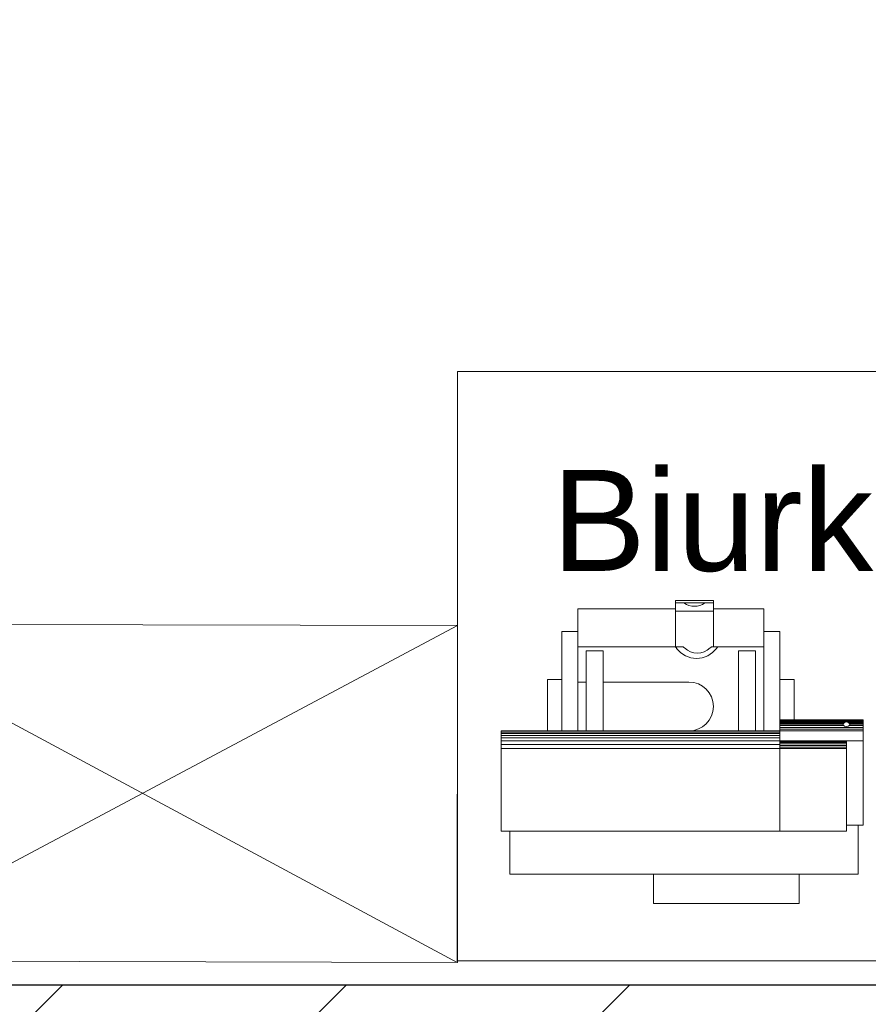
# Model space of a CAD drawing. Header units: millimetres. Extents: x 26866 to 1024070, y -428191 to 408885.
# Tile 106 of 248: x 179939 to 180947, y 388548 to 389718. Entities that reach past the tile are written whole.
import ezdxf

# ---------------------------------------------------------------- set-up
doc = ezdxf.new("R2010")
doc.units = ezdxf.units.MM
doc.header["$LTSCALE"] = 2
for name, color, linetype, lineweight in [('0_OPIS', 7, 'Continuous', 13), ('3DPLAN_A_TABELKA POMIESZCZEŃ', 7, 'Continuous', 0), ('Opisy', 7, 'Continuous', 13)]:
    doc.layers.add(name, color=color, linetype=linetype, lineweight=lineweight)
for name, color, linetype in [('3DPLAN_A_KRESKOWANIE 1', 253, 'Continuous'), ('3DPLAN_A_OPIS', 8, 'Continuous'), ('3DPLAN_K_NOŚNA', 7, 'Continuous')]:
    doc.layers.add(name, color=color, linetype=linetype)
doc.layers.add('FURNITURE ZD 1 500', color=7, linetype='Continuous', lineweight=13, true_color=0x9fa8a5)
doc.styles.add('ARIAL', font='arial.ttf')

# ---------------------------------------------------------------- blocks, each defined once
blk = doc.blocks.new('kondygnacja -1')
at = {"layer": '3DPLAN_A_KRESKOWANIE 1'}
h = blk.add_hatch(dxfattribs=at)
h.set_pattern_fill('ANSI31', color=256, scale=7.5, style=0)
h.set_pattern_definition([(45, (23044.838, -26883.88), (-16.83798, 16.83798), [])])
h.paths.add_polyline_path([(31677.49, -24430.84), (30214.87, -24430.84), (30214.87, -24470.84), (30429.61, -24470.84), (30429.61, -24477.84), (30447.61, -24477.84), (30447.61, -24818.84), (30476.61, -24818.84), (30476.61, -24470.84), (31012.61, -24470.84), (31012.61, -24478.84), (31079.61, -24478.84), (31079.61, -24470.84), (31638.61, -24470.84), (31638.61, -25036.84), (31079.61, -25036.84), (31079.61, -25028.84), (31012.61, -25028.84), (31012.61, -25036.84), (30611.38, -25036.84), (30611.38, -25072.84), (31023.61, -25072.84), (31034.61, -25082.84), (31034.61, -25330.84), (31023.61, -25340.84), (30831.4, -25340.84, -0.038531), (30832.58, -25356.18), (30832.58, -25371.84), (31079.61, -25371.84), (31079.61, -25072.84), (31638.61, -25072.84), (31638.61, -25943.84), (30832.58, -25943.84), (30832.58, -26009.84), (31677.49, -26009.84)])
h.paths.add_polyline_path([(30682.61, -26009.84), (30832.58, -26009.84), (30832.58, -25943.84), (30760.61, -25943.84), (30760.61, -25454.67), (30735.61, -25464.58), (30735.61, -25943.84), (30682.61, -25943.84)])
h.paths.add_polyline_path([(30679.61, -25371.84), (30735.61, -25371.84), (30735.61, -25464.58), (30760.61, -25454.67), (30760.61, -25371.84), (30832.58, -25371.84), (30832.58, -25356.18, 0.038531), (30831.4, -25340.84), (30679.61, -25340.84)])
h.paths.add_polyline_path([(30355.83, -25371.84), (30425.61, -25371.84), (30425.61, -25379.84), (30463.61, -25379.84), (30463.61, -25424.74), (30471.61, -25424.74), (30471.61, -25395.84), (30533.61, -25395.84), (30533.61, -25371.84), (30576.61, -25371.84), (30576.61, -25341.84), (30472.61, -25341.84), (30472.61, -25326.84), (30427.61, -25326.84), (30427.61, -25341.84), (30355.83, -25341.84)])
h.paths.add_polyline_path([(30456.61, -25936.84), (30425.61, -25936.84), (30425.61, -25945.84), (30380.61, -25945.84), (30380.61, -26009.84), (30512.61, -26009.84), (30512.61, -25943.84), (30466.61, -25943.84), (30466.61, -25712.84), (30456.61, -25712.84)])
h.paths.add_polyline_path([(28888.61, -25941.84), (28888.61, -26009.84), (29013.61, -26009.84), (29013.61, -25941.84)])
h.paths.add_polyline_path([(28591.17, -26009.84), (28591.17, -25944.84), (28547.61, -25944.84), (28547.61, -26009.84)])
h.paths.add_polyline_path([(28624.61, -25870.53), (28654.8, -25870.53), (28654.8, -25924.53), (28624.61, -25924.53), (28624.61, -25944.84), (28591.17, -25944.84), (28591.17, -26009.84), (28713.61, -26009.84), (28713.61, -25941.84), (28672.61, -25941.84), (28672.61, -25932.84), (28657.61, -25932.84), (28657.61, -25716.84), (28624.61, -25716.84)])
h.paths.add_polyline_path([(28372.61, -25944.84), (28328.61, -25944.84), (28328.61, -25907.84), (28282.61, -25907.84), (28282.61, -25944.84), (28248.61, -25944.84), (28248.61, -26009.84), (28372.61, -26009.84)])
h.paths.add_polyline_path([(28092.61, -25563.84), (28054.61, -25563.84), (28054.61, -25383.84), (28067.6, -25383.84), (28067.61, -25375.84), (28340.61, -25375.84), (28340.61, -25341.84), (28070.61, -25341.84), (28070.61, -25332.84), (28030.61, -25332.84), (28030.61, -25395.6), (28048.71, -25395.6), (28048.71, -25449.6), (28030.61, -25449.6), (28030.61, -26009.84), (28073.61, -26009.84), (28073.61, -25944.84), (28054.61, -25944.84), (28054.61, -25668.84), (28092.61, -25668.84)])
h.paths.add_polyline_path([(27949.61, -25495.75), (27949.61, -25507.75), (27983.29, -25507.75), (27983.29, -25521.75), (27949.61, -25521.75), (27949.61, -25531.84), (27999.61, -25531.84), (27999.61, -25934.84), (27982.61, -25934.84), (27982.61, -25942.84), (27947.61, -25942.84), (27947.61, -26009.84), (28026.62, -26009.84), (28026.62, -25449.6), (27999.61, -25449.6), (27999.61, -25463.84), (27949.61, -25463.84), (27949.61, -25481.75), (27983.29, -25481.75), (27983.29, -25495.75)])
h.paths.add_polyline_path([(27982.61, -25361.84), (27952.61, -25361.84), (27952.61, -25332.84), (28026.62, -25332.84), (28026.62, -25395.6), (27999.61, -25395.6), (27999.61, -25377.84), (27982.61, -25377.84)])
h.paths.add_polyline_path([(26818.61, -25892.84), (26781.49, -25892.84), (26781.49, -26009.84), (26894.54, -26009.84), (26894.54, -25942.84), (26830.61, -25942.84), (26830.61, -25930.84), (26818.61, -25930.84)])
h.paths.add_polyline_path([(26894.54, -26009.84), (27115.94, -26009.84), (27115.94, -25942.84), (26894.54, -25942.84)])
h.paths.add_polyline_path([(27115.94, -25942.84), (27115.94, -26009.84), (27466.61, -26009.84), (27466.61, -25942.84), (27427.61, -25942.84), (27427.61, -25933.84), (27384.61, -25933.84), (27384.61, -25942.84)])
h.paths.add_polyline_path([(27641.61, -25942.84), (27641.61, -26009.84), (27802.61, -26009.84), (27802.61, -25942.84)])
h.paths.add_polyline_path([(30621.1, -25040.47), (30688.37, -25040.47), (30688.37, -25072.87), (30621.1, -25072.87)], flags=24)
at = {"layer": '3DPLAN_K_NOŚNA'}
blk.add_line((26830.61, -25942.84), (27384.61, -25942.84), dxfattribs=at)
at = {"layer": 'FURNITURE ZD 1 500', "lineweight": 0}
for p, q in [((27071.79, -25897.19), (27076.29, -25897.19)), ((27071.79, -25902.69), (27071.79, -25897.19)), ((27071.79, -25897.49), (27076.29, -25897.49)), ((27076.29, -25902.69), (27076.29, -25897.19)), ((27060.19, -25898.19), (27071.79, -25898.19)), ((27060.19, -25912.69), (27060.19, -25898.19)), ((27071.79, -25898.49), (27076.29, -25898.49)), ((27076.29, -25898.19), (27082.29, -25898.19)), ((27082.29, -25912.69), (27082.29, -25898.19)), ((27058.29, -25900.89), (27060.19, -25900.89)), ((27058.29, -25912.69), (27058.29, -25900.89)), ((27082.29, -25900.89), (27084.19, -25900.89)), ((27084.19, -25924.59), (27084.19, -25900.89)), ((27060.19, -25902.69), (27072.52, -25902.69)), ((27061.19, -25903.19), (27063.19, -25903.19)), ((27061.19, -25912.69), (27061.19, -25903.19)), ((27063.19, -25912.69), (27063.19, -25903.19)), ((27076.25, -25902.69), (27082.29, -25902.69)), ((27079.29, -25903.19), (27081.29, -25903.19)), ((27079.29, -25912.69), (27079.29, -25903.19)), ((27081.29, -25912.69), (27081.29, -25903.19)), ((27056.59, -25906.59), (27058.29, -25906.59)), ((27056.59, -25912.69), (27056.59, -25906.59)), ((27060.19, -25906.89), (27061.19, -25906.89)), ((27063.19, -25906.89), (27073.39, -25906.89)), ((27084.19, -25906.59), (27085.89, -25906.59)), ((27085.89, -25911.39), (27085.89, -25906.59)), ((27084.19, -25911.39), (27094.09, -25911.39)), ((27084.19, -25911.44), (27094.09, -25911.44)), ((27084.19, -25911.49), (27094.09, -25911.49)), ((27084.19, -25911.55), (27094.09, -25911.55)), ((27084.19, -25911.64), (27091.99, -25911.64)), ((27092.2, -25911.64), (27094.09, -25911.64)), ((27094.09, -25923.89), (27094.09, -25911.39)), ((27051.09, -25924.59), (27051.09, -25912.69)), ((27051.09, -25912.69), (27094.09, -25912.69)), ((27051.09, -25912.86), (27084.19, -25912.86)), ((27084.19, -25911.76), (27091.79, -25911.76)), ((27084.19, -25911.89), (27091.72, -25911.89)), ((27084.19, -25912.06), (27091.75, -25912.06)), ((27084.19, -25912.29), (27094.09, -25912.29)), ((27084.19, -25912.48), (27094.09, -25912.48)), ((27092.4, -25911.76), (27094.09, -25911.76)), ((27092.44, -25912.06), (27094.09, -25912.06)), ((27092.47, -25911.89), (27094.09, -25911.89)), ((27051.09, -25913.02), (27084.19, -25913.02)), ((27051.09, -25913.25), (27084.19, -25913.25)), ((27051.09, -25913.52), (27084.19, -25913.52)), ((27051.09, -25913.86), (27084.19, -25913.86)), ((27084.19, -25913.89), (27094.09, -25913.89)), ((27084.19, -25913.97), (27092.09, -25913.97)), ((27084.19, -25914.06), (27092.09, -25914.06)), ((27092.09, -25924.59), (27092.09, -25913.89)), ((27051.09, -25914.3), (27084.19, -25914.3)), ((27051.09, -25914.79), (27092.09, -25914.79)), ((27084.19, -25914.21), (27092.09, -25914.21)), ((27084.19, -25914.41), (27092.09, -25914.41)), ((27084.19, -25914.61), (27092.09, -25914.61)), ((27092.09, -25923.89), (27094.09, -25923.89)), ((27093.49, -25929.69), (27093.49, -25923.89)), ((27051.09, -25924.59), (27092.09, -25924.59)), ((27052.09, -25929.69), (27052.09, -25924.59)), ((27052.09, -25929.69), (27093.49, -25929.69)), ((27069.19, -25933.19), (27069.19, -25929.69)), ((27086.49, -25933.19), (27086.49, -25929.69)), ((27069.19, -25933.19), (27086.49, -25933.19))]:
    blk.add_line(p, q, dxfattribs=at)
for points in [[(27045.89, -25940.01), (27186.37, -25940.01), (27186.37, -25870.01), (27045.89, -25870.01)], [(26971.09, -25940.01), (26971.09, -25900.01), (27045.89, -25900.19), (27045.89, -25940.19)]]:
    blk.add_lwpolyline(points, close=True, dxfattribs=at)
blk.add_lwpolyline([(26971.09, -25940.01), (27045.89, -25900.19), (27045.86, -25940.19), (26971.09, -25900.01)], dxfattribs=at)
for centre, radius, start, end in [((27074.04, -25895.74), 2.15, 234.5107, 305.4893), ((27071.53, -25903.19), 0.5, 36.733, 90), ((27074.29, -25901.13), 2.95, 216.733, 323.267), ((27072.52, -25903.19), 0.5, 45.879, 90), ((27074.38, -25901.27), 2.18, 225.879, 314.121), ((27076.25, -25903.19), 0.5, 90, 134.121), ((27077.06, -25903.19), 0.5, 90, 143.267), ((27073.39, -25909.79), 2.9, 270, 90), ((27092.09, -25912.02), 0.4, 0, 180), ((27092.09, -25911.48), 0.677, 233.802, 306.198)]:
    blk.add_arc(centre, radius, start, end, dxfattribs=at)
at = {"layer": '3DPLAN_A_OPIS', "color": 1, "lineweight": 30, "style": 'ARIAL'}
for tag, p in [('PRZESUNIĘCIE_WEJŚCIA', (27655.16, -24535.33)), ('WYŁĄCZONE', (27007.18, -24723.98)), ('Z_OPRACOWANIA', (26996.84, -24746.42)), ('WYŁĄCZONE', (30803.05, -24760.87)), ('Z_OPRACOWANIA', (30792.71, -24783.3)), ('WYŁĄCZONE', (28894.9, -24826.59)), ('Z_OPRACOWANIA', (28884.56, -24849.03)), ('POWIĘKSZENIE_WEJŚCIA', (28313.68, -25144.41)), ('POWIĘKSZENIE_WEJŚCIA', (29600.62, -25191.36)), ('POWIĘKSZENIE_WEJŚCIA', (28011.45, -25235.42)), ('WYŁĄCZONE', (29754.42, -25678.17)), ('Z_OPRACOWANIA', (29744.08, -25700.6)), ('WYJŚCIE_EWAKUACYJNE', (27763.79, -26106.07))]:
    blk.add_attdef(tag, p, '', height=12, dxfattribs=at)
at = {"layer": '3DPLAN_A_OPIS', "color": 0, "lineweight": 30, "style": 'ARIAL'}
for tag, p in [('UGUL_1', (29350.3, -24586.01)), ('UGUL_2', (29622.92, -24586.01)), ('UGUL_3', (29833.15, -24586.01))]:
    blk.add_attdef(tag, p, '', height=12, dxfattribs=at)
at = {"layer": '3DPLAN_A_TABELKA POMIESZCZEŃ', "ltscale": 0.5, "style": 'ARIAL'}
for tag, p in [('KURTYNA', (27861.91, -26064.85)), ('POWIETRZNA', (27861.91, -26084.56))]:
    blk.add_attdef(tag, p, '', height=12, dxfattribs=at)
at = {"layer": 'Opisy', "ltscale": 0.5, "insert": (27057.08, -25881.69), "char_height": 12, "width": 684.9992, "attachment_point": 1, "style": 'ARIAL'}
blk.add_mtext('Biurko 60x140cm', dxfattribs=at)

msp = doc.modelspace()

# ---------------------------------------------------------------- block references
at = {"layer": '0_OPIS', "xscale": 10, "yscale": 10, "zscale": 10}
msp.add_blockref('kondygnacja -1', (-90000, 648000), dxfattribs=at)

doc.saveas('drawing.dxf')
